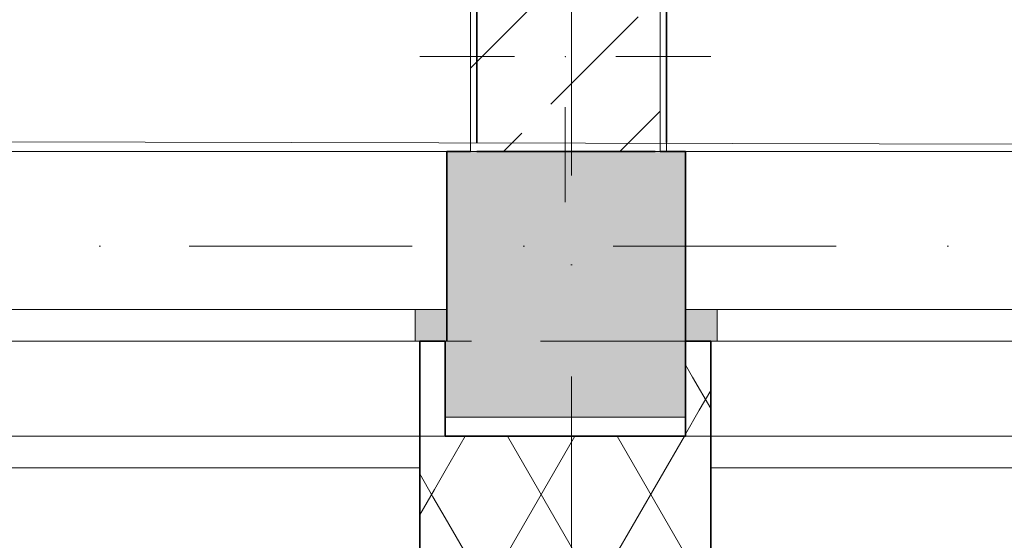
# Model space of a CAD drawing. Header units: millimetres. Extents: x 42175 to 97175, y 10092 to 468192.
# Tile 215 of 235: x 75547 to 77104, y 88764 to 89587. Entities that reach past the tile are written whole.
import ezdxf

# ---------------------------------------------------------------- set-up
doc = ezdxf.new("R2010")
doc.units = ezdxf.units.MM
doc.linetypes.add('Krawędzie ukryte', pattern=[3.912222, 2.822222, -1.09])
doc.linetypes.add('Kropki i Kreski', pattern=[6.702778, 3.527778, -1.763889, 0, -1.411111])
for name, color, linetype in [('- A - ocieplenie', 8, 'Continuous'), ('- strefy pomieszczeń', 8, 'Continuous'), ('Konstrukcja - Belki', 8, 'Continuous'), ('Konstrukcja - Siatka mod', 8, 'Continuous'), ('Konstrukcja - Stropy', 8, 'Continuous'), ('Konstrukcja - Słupy', 8, 'Continuous'), ('Konstrukcja - Ściany nośne wew..P', 8, 'Continuous'), ('Konstrukcja - Ściany zewnętrzne', 8, 'Continuous'), ('Okna Archicada', 8, 'Continuous')]:
    doc.layers.add(name, color=color, linetype=linetype)
doc.styles.add('STYL_AUTOMATYCZNY_2', font='ARIALN.TTF')
doc.styles.add('STYL_AUTOMATYCZNY_6', font='ARIALN.TTF')
pattern_1 = [(60, (-175208.59, 378186.62), (-129.90381, 75), []), (120, (-175208.59, 378186.62), (129.90381, 75), [])]

msp = doc.modelspace()

# ---------------------------------------------------------------- hatches: boundary and pattern name
at = {"layer": '- A - ocieplenie', "linetype": 'Continuous', "lineweight": 13}
h = msp.add_hatch(dxfattribs=at)
h.set_pattern_fill('Izolacja_miękka_0006', color=8, style=0, pattern_type=2)
h.set_pattern_definition(pattern_1)
h.paths.add_polyline_path([(76600, 89078.9), (76640, 88878.9), (76640, 89078.9)])
h = msp.add_hatch(dxfattribs=at)
h.set_pattern_fill('Izolacja_miękka_0006', color=8, style=0, pattern_type=2)
h.set_pattern_definition(pattern_1)
h.paths.add_polyline_path([(76600, 88928.9), (76630, 88928.9), (76600, 89078.9)])
h = msp.add_hatch(dxfattribs=at)
h.set_pattern_fill('Izolacja_miękka_0006', color=8, style=0, pattern_type=2)
h.set_pattern_definition(pattern_1)
h.paths.add_polyline_path([(76180, 88878.9), (76180, 88728.9), (76220, 88928.9), (76190, 88928.9)])
h = msp.add_hatch(dxfattribs=at)
h.set_pattern_fill('Izolacja_miękka_0006', color=8, style=0, pattern_type=2)
h.set_pattern_definition(pattern_1)
h.paths.add_polyline_path([(76220, 88928.9), (76180, 88728.9), (76220, 88728.9)])
h = msp.add_hatch(dxfattribs=at)
h.set_pattern_fill('Izolacja_miękka_0006', color=8, style=0, pattern_type=2)
h.set_pattern_definition(pattern_1)
h.paths.add_polyline_path([(76220, 88728.9), (76640, 88728.9), (76640, 88928.9), (76220, 88928.9)])
at = {"layer": 'Konstrukcja - Słupy', "linetype": 'Continuous', "lineweight": 25}
h = msp.add_hatch(dxfattribs=at)
h.set_pattern_fill('Beton_zbrojony_0006', color=8, style=0, pattern_type=2)
h.set_pattern_definition([(45, (-175208.59, 378186.62), (-183.84776, 183.84776), []), (45, (-175300.5, 378278.54), (-183.84776, 183.84776), [195, -65])])
h.paths.add_polyline_path([(76260, 89378.9), (76560, 89378.9), (76560, 89678.9), (76260, 89678.9)])
at = {"layer": 'Konstrukcja - Ściany zewnętrzne', "linetype": 'Continuous', "lineweight": 13}
for points in [[(76222.5, 89078.9), (76600, 89078.9), (76600, 89378.9), (76222.5, 89378.9)], [(76220, 88958.9), (76600, 88958.9), (76600, 89078.9), (76220, 89078.9)]]:
    msp.add_hatch(color=8, dxfattribs=at).paths.add_polyline_path(points)
at = {"layer": 'Okna Archicada', "linetype": 'Continuous', "lineweight": 13}
for points in [[(76222.5, 89128.9), (76172.5, 89128.9), (76172.5, 89078.9), (76222.5, 89078.9)], [(76600, 89078.9), (76650, 89078.9), (76650, 89128.9), (76600, 89128.9)]]:
    msp.add_hatch(color=8, dxfattribs=at).paths.add_polyline_path(points)

# ---------------------------------------------------------------- linework, layer by layer
at = {"layer": '- A - ocieplenie', "color": 8, "linetype": 'Continuous', "lineweight": 35, "ltscale": 100}
for p, q in [((76180, 89078.9), (76180, 89028.9)), ((76640, 89078.9), (76640, 89028.9)), ((76180, 89028.9), (76180, 88878.9)), ((76640, 89028.9), (76640, 88878.9))]:
    msp.add_line(p, q, dxfattribs=at)
at = {"layer": '- A - ocieplenie', "color": 8, "linetype": 'Krawędzie ukryte', "lineweight": 20, "ltscale": 100, "flags": 128}
for points in [[(82130, 89078.9), (70530, 89078.9)], [(82330, 88928.9), (70530, 88928.9)], [(70530, 88928.9), (82130, 88928.9)]]:
    msp.add_lwpolyline(points, dxfattribs=at)
at = {"layer": '- A - ocieplenie', "color": 8, "linetype": 'Continuous', "lineweight": 35, "ltscale": 100, "flags": 128}
for points in [[(76220, 89078.9), (76180, 89078.9)], [(76220, 88928.9), (76220, 89078.9)], [(76640, 89078.9), (76600, 89078.9)], [(76600, 89078.9), (76600, 88928.9)], [(76600, 88928.9), (76220, 88928.9)], [(76640, 88928.9), (76640, 88878.9)], [(76640, 88928.9), (76640, 88728.9)], [(76180, 88878.9), (76180, 88728.9)]]:
    msp.add_lwpolyline(points, dxfattribs=at)
at = {"layer": 'Konstrukcja - Belki', "color": 8, "linetype": 'Krawędzie ukryte', "lineweight": 35, "ltscale": 100}
for p, q in [((76270, 93978.9), (76270, 89378.9)), ((76570, 93978.9), (76570, 89378.9)), ((76270, 89378.9), (76570, 89378.9))]:
    msp.add_line(p, q, dxfattribs=at)
at = {"layer": 'Konstrukcja - Belki', "color": 8, "linetype": 'Kropki i Kreski', "lineweight": 13, "ltscale": 100}
msp.add_line((76420, 93978.9), (76420, 89378.9), dxfattribs=at)
at = {"layer": 'Konstrukcja - Siatka mod', "color": 8, "linetype": 'Kropki i Kreski', "lineweight": 13, "ltscale": 100}
for p, q in [((76420, 88000), (76420, 104964.8)), ((53022.5, 89228.9), (82467, 89228.9))]:
    msp.add_line(p, q, dxfattribs=at)
at = {"layer": 'Konstrukcja - Stropy', "color": 8, "linetype": 'Continuous', "lineweight": 13, "ltscale": 100, "flags": 128}
msp.add_lwpolyline([(67140, 94428.9), (70440, 94428.9), (70440, 89404.9), (82460, 89378.9), (82510, 101858.9), (55470, 101858.9), (55470, 89228.9), (67140, 89228.9)], close=True, dxfattribs=at)
at = {"layer": 'Konstrukcja - Słupy', "color": 8, "linetype": 'Continuous', "lineweight": 13, "ltscale": 100}
for p, q in [((76330, 89528.9), (76180, 89528.9)), ((76490, 89528.9), (76640, 89528.9)), ((76410, 89448.9), (76410, 89298.9))]:
    msp.add_line(p, q, dxfattribs=at)
at = {"layer": 'Konstrukcja - Słupy', "color": 8, "linetype": 'Continuous', "lineweight": 13, "ltscale": 100, "flags": 128}
msp.add_lwpolyline([(76260, 89378.9), (76560, 89378.9), (76560, 89678.9), (76260, 89678.9)], close=True, dxfattribs=at)
at = {"layer": 'Konstrukcja - Słupy', "color": 8, "linetype": 'Continuous', "lineweight": 13, "ltscale": 100}
msp.add_point((76410, 89528.9), dxfattribs=at)
at = {"layer": 'Konstrukcja - Ściany nośne wew..P', "color": 8, "linetype": 'Krawędzie ukryte', "lineweight": 20, "ltscale": 100, "flags": 128}
msp.add_lwpolyline([(76570, 89378.9), (76570, 93838.9)], dxfattribs=at)
at = {"layer": 'Konstrukcja - Ściany zewnętrzne', "color": 8, "linetype": 'Continuous', "lineweight": 35, "ltscale": 100}
for p, q in [((76222.5, 89128.9), (76222.5, 89378.9)), ((76600, 89128.9), (76600, 89378.9)), ((76222.5, 89078.9), (76222.5, 89128.9)), ((76600, 89078.9), (76600, 89128.9))]:
    msp.add_line(p, q, dxfattribs=at)
at = {"layer": 'Konstrukcja - Ściany zewnętrzne', "color": 8, "linetype": 'Continuous', "lineweight": 35, "ltscale": 100, "flags": 128}
for points in [[(76260, 89378.9), (76222.5, 89378.9)], [(76600, 89378.9), (76560, 89378.9)]]:
    msp.add_lwpolyline(points, dxfattribs=at)
at = {"layer": 'Konstrukcja - Ściany zewnętrzne', "color": 8, "linetype": 'Continuous', "lineweight": 13, "ltscale": 100, "flags": 128}
msp.add_lwpolyline([(76220, 89078.9), (76220, 88958.9), (76600, 88958.9), (76600, 89078.9)], dxfattribs=at)
at = {"layer": 'Okna Archicada', "color": 8, "linetype": 'Continuous', "lineweight": 13, "ltscale": 100}
for p, q in [((76222.5, 89378.9), (73442.5, 89378.9)), ((79100, 89378.9), (76600, 89378.9)), ((76172.5, 89128.9), (75357.5, 89128.9)), ((76222.5, 89128.9), (76172.5, 89128.9)), ((76172.5, 89128.9), (76172.5, 89078.9)), ((76650, 89128.9), (76600, 89128.9)), ((76650, 89078.9), (76650, 89128.9)), ((77415, 89128.9), (76650, 89128.9)), ((76222.5, 89078.9), (73442.5, 89078.9)), ((76180, 89078.9), (73485, 89078.9)), ((75357.5, 89078.9), (76172.5, 89078.9)), ((76172.5, 89078.9), (76222.5, 89078.9)), ((79100, 89078.9), (76600, 89078.9)), ((76600, 89078.9), (76650, 89078.9)), ((79060, 89078.9), (76640, 89078.9)), ((76650, 89078.9), (77415, 89078.9)), ((76180, 88878.9), (73485, 88878.9)), ((79060, 88878.9), (76640, 88878.9))]:
    msp.add_line(p, q, dxfattribs=at)
at = {"layer": 'Okna Archicada', "color": 8, "linetype": 'Continuous', "lineweight": 35, "ltscale": 100}
for p, q in [((76222.5, 89128.9), (76222.5, 89378.9)), ((76600, 89128.9), (76600, 89378.9)), ((76222.5, 89078.9), (76222.5, 89128.9)), ((76222.5, 89078.9), (76222.5, 89128.9)), ((76600, 89078.9), (76600, 89128.9)), ((76600, 89078.9), (76600, 89128.9)), ((76180, 89078.9), (76180, 89028.9)), ((76640, 89078.9), (76640, 89028.9)), ((76180, 89028.9), (76180, 88878.9)), ((76640, 89028.9), (76640, 88878.9))]:
    msp.add_line(p, q, dxfattribs=at)

# ---------------------------------------------------------------- texts
at = {"layer": '- strefy pomieszczeń', "color": 8, "linetype": 'Continuous', "lineweight": 13, "char_height": 200, "attachment_point": 1}
for s, insert, style in [('\\A1;{\\pql;\\pt0,100;\\fArial|b1|i0|c238|p0;\\W1.000000;Lab. bio-chem\\fArial|b1|i0|c238|p0;\\W1.000000;\\A1{\\H.66x;\\S^  ;}\\fArial|b1|i0|c238|p0;\\W1.000000;\\fArial|b1|i0|c238|p0;\\W1.000000;\\A1{\\H.66x;\\S^  ;}}', (74030.1, 90493.5), 'STYL_AUTOMATYCZNY_2'), ('\\A1;{\\pql;\\pt0,500;\\fGeneva CE|b0|i0|c0|p0;\\W1.000000;A: 42,25\\fGeneva CE|b0|i0|c0|p0;\\W1.000000;\\A1{\\H.66x;\\S^  ;}\\fGeneva CE|b0|i0|c0|p0;\\W1.000000; m\\fGeneva CE|b0|i0|c0|p0;\\W1.000000;\\A1{\\H.66x;\\S2^  ;}}', (74030.1, 90128), 'STYL_AUTOMATYCZNY_6')]:
    msp.add_mtext(s, dxfattribs=dict(at, insert=insert, style=style))

doc.saveas('drawing.dxf')
